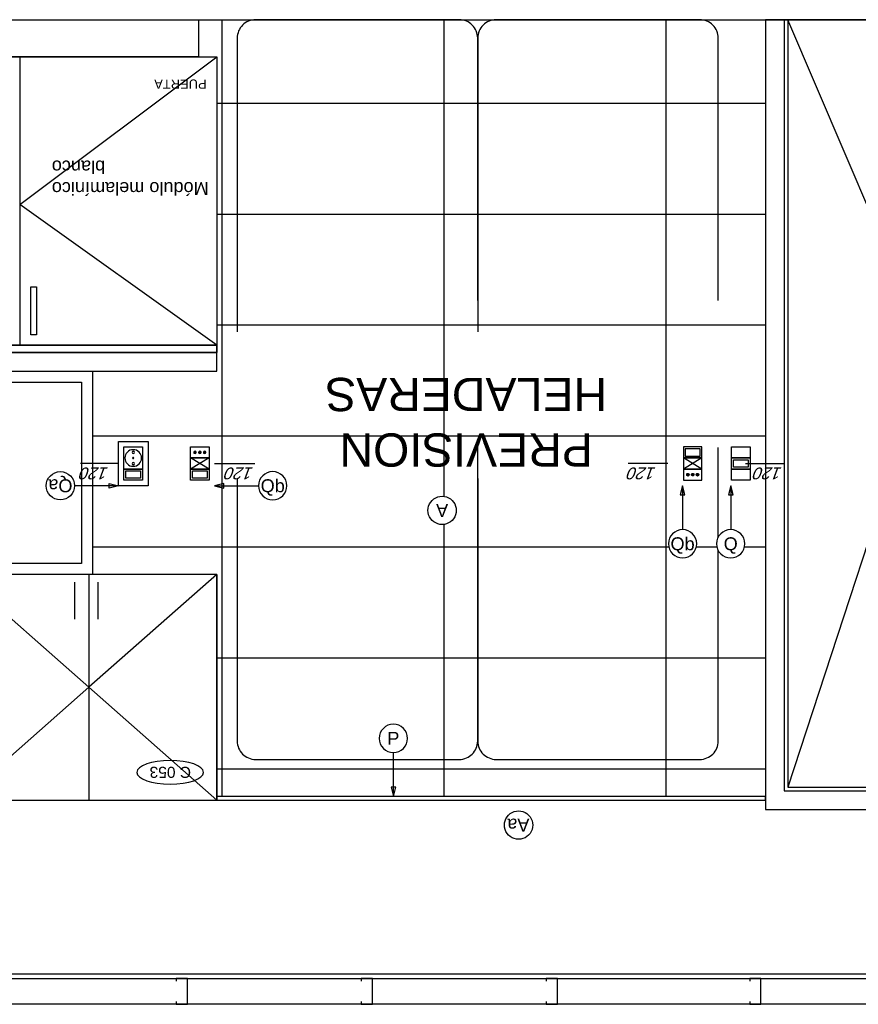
# Model space of a CAD drawing. Header units: millimetres. Extents: x 2889.7 to 2958.5, y 1033.7 to 1094.5.
# Tile 10 of 32: x 2949 to 2951.2, y 1033.7 to 1036.4. Entities that reach past the tile are written whole.
import ezdxf
from ezdxf.enums import TextEntityAlignment as Align

# ---------------------------------------------------------------- set-up
doc = ezdxf.new("R2010")
doc.units = ezdxf.units.MM
doc.set_wipeout_variables(frame=1)
doc.linetypes.add('HIDDEN2', pattern=[4.762499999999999, 3.175, -1.5875])
for name, color, linetype in [('A PROYECCION 2', 2, 'Continuous'), ('A-ALBA-0', 9, 'Continuous'), ('A-ALBA-0 @ 20', 9, 'Continuous'), ('A-ALBA-4', 6, 'Continuous'), ('A-ANOT-COTA-ACUM', 1, 'Continuous'), ('A-ANOT-TTEC', 2, 'Continuous'), ('A-EQPM-MOVL', 8, 'Continuous'), ('AE-ALBA-1', 1, 'Continuous'), ('E-ELEC', 1, 'Continuous')]:
    doc.layers.add(name, color=color, linetype=linetype)
doc.styles.add('arial', font='arial.ttf')
doc.styles.add('BIS-ANOT', font='swiss.ttf')
doc.styles.add('BIS-COTA-ACUM', font='swissi.ttf', dxfattribs={"oblique": 20})
doc.styles.add('E5-100', font='micross.ttf')
doc.dimstyles.new('BIS-COTA-ACUM', dxfattribs={"dimscale": 0.9, "dimtxt": 0.0016, "dimasz": 0.001, "dimexe": 0.0035, "dimexo": 0, "dimgap": 0.0005, "dimtad": 1, "dimdec": 1, "dimlfac": 100, "dimrnd": 1, "dimzin": 9, "dimdsep": 46, "dimtxsty": 'BIS-COTA-ACUM', "dimblk1": 'MARK1', "dimblk2": 'MARK2', "dimsah": 1, "dimcen": 0, "dimclrd": 1, "dimclre": 256, "dimclrt": 256, "dimaunit": 1, "dimadec": 0, "dimazin": 0, "dimtfac": 1, "dimtdec": 1, "dimtix": 1, "dimtmove": 2, "dimatfit": 3, "dimldrblk": 'MARK1', "dimfxl": 1, "dimtolj": 1, "dimarcsym": 1})
pattern_1 = [(314.9999999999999, (23.78585722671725, 93.22024555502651), (8.838834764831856e-05, 8.838834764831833e-05), [])]
pattern_2 = [(224.9999999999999, (23.61808399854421, 93.2202455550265), (8.838834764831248e-06, -8.838834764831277e-06), [])]

# ---------------------------------------------------------------- blocks, each defined once
blk = doc.blocks.new('*U178')
at = {"linetype": 'ByBlock', "ltscale": 0.25}
blk.add_lwpolyline([(0.05000000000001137, 0), (0.6000000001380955, 0, 0.414213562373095), (0.6500000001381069, 0.05000000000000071), (0.650000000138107, 1.949999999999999, 0.414213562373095), (0.6000000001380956, 2), (0.05000000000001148, 2, 0.414213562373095), (1.110223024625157e-16, 1.949999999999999), (0, 0.05000000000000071, 0.414213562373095)], format="xyb", close=True, dxfattribs=at)
blk = doc.blocks.new('*U179')
at = {"linetype": 'ByBlock', "ltscale": 0.25}
blk.add_lwpolyline([(0.05000000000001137, 0), (0.6000000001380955, 0, 0.414213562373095), (0.6500000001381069, 0.05000000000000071), (0.650000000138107, 1.949999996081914, 0.414213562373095), (0.6000000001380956, 1.999999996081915), (0.05000000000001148, 1.999999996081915, 0.414213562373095), (1.110223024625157e-16, 1.949999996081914), (0, 0.05000000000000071, 0.414213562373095)], format="xyb", close=True, dxfattribs=at)
blk = doc.blocks.new('PUERTA DOBLE ASIMETRICA')
blk.add_line((0.234999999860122, 1.735152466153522e-09), (0.2350000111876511, -2.074999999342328))
at = {"color": 0}
for points in [[(-0.6799999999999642, -1.903085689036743e-09), (0.6799999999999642, 1.903075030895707e-09), (0.6800000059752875, -2.134999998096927), (-0.6799999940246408, -2.135000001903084)], [(-0.629999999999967, -1.763151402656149e-09), (0.629999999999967, 1.763140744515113e-09), (0.6300000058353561, -2.08499999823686), (-0.629999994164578, -2.085000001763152)], [(-0.6199999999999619, -1.735166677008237e-09), (0.6199999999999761, 1.735156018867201e-09), (0.6200000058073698, -2.074999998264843), (-0.6199999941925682, -2.075000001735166)]]:
    blk.add_lwpolyline(points, close=True, dxfattribs=at)
at = {"color": 9, "linetype": 'ByBlock', "ltscale": 0.2}
for points in [[(0.2350000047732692, -0.8999999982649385), (-0.6199999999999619, -1.735166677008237e-09)], [(0.2349999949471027, -0.8999999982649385), (0.6199999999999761, -3.050480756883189e-09)], [(0.2350000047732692, -0.8999999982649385), (-0.6199999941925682, -2.075000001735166)], [(0.2349999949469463, -0.8999999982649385), (0.619999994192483, -2.075000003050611)]]:
    blk.add_lwpolyline(points, dxfattribs=at)
at = {"color": 8}
blk.add_lwpolyline([(0.1850000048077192, -0.9124999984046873, 0.9999999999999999), (0.1850000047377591, -0.8874999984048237), (0.06000000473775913, -0.8874999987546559, 0.9999999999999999), (0.06000000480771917, -0.9124999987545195)], format="xyb", close=True, dxfattribs=at)
blk.add_arc((0.1850000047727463, -0.8999999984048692), 0.025, 210.0000001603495, 150.0000001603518, dxfattribs=at)
blk = doc.blocks.new('EL-LLAME BIPOLAR-MODULO CIEGO-3 EN LINEA')
at = {"linetype": 'ByBlock'}
blk.add_wipeout([(-5.272744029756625, 125.61809210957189), (-5.272744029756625, 125.5380921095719), (-5.152744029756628, 125.5380921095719), (-5.152744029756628, 125.61809210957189)], dxfattribs=at)
h = blk.add_hatch(dxfattribs=at)
h.set_pattern_fill('ANSI31', color=8, scale=0.001, angle=-90.00000000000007, style=0)
h.set_pattern_definition([(314.9999999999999, (23.77283518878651, 93.22024555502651), (8.838834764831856e-05, 8.838834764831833e-05), [])])
edge = h.paths.add_edge_path()
edge.add_arc((-5.182744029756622, 125.5911141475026), 0.003210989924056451, 90.00000000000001, 450)
h = blk.add_hatch(dxfattribs=at)
h.set_pattern_fill('ANSI31', color=8, scale=0.001, angle=-90.00000000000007, style=0)
h.set_pattern_definition(pattern_1)
edge = h.paths.add_edge_path()
edge.add_arc((-5.182744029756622, 125.5780921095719), 0.003210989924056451, 90.00000000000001, 450)
h = blk.add_hatch(dxfattribs=at)
h.set_pattern_fill('ANSI31', color=8, scale=0.001, angle=-90.00000000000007, style=0)
h.set_pattern_definition(pattern_1)
edge = h.paths.add_edge_path()
edge.add_arc((-5.182744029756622, 125.5650700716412), 0.003210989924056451, 90.00000000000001, 450)
for p, q in [((-5.227744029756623, 125.6030921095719), (-5.197744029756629, 125.5530921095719)), ((-5.197744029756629, 125.6030921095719), (-5.227744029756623, 125.5530921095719))]:
    blk.add_line(p, q, dxfattribs=at)
for points in [[(-5.257744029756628, 125.6030921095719), (-5.257744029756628, 125.5530921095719), (-5.227744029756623, 125.5530921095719), (-5.227744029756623, 125.6030921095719)], [(-5.252670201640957, 125.5980182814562), (-5.252670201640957, 125.5581659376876), (-5.232817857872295, 125.5581659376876), (-5.232817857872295, 125.5980182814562)], [(-5.227744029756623, 125.6030921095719), (-5.227744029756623, 125.5530921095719), (-5.197744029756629, 125.5530921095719), (-5.197744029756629, 125.6030921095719)], [(-5.197744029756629, 125.6030921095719), (-5.197744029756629, 125.5530921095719), (-5.167744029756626, 125.5530921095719), (-5.167744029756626, 125.6030921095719)]]:
    blk.add_lwpolyline(points, close=True, dxfattribs=at)
for centre in [(-5.182744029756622, 125.5911141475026), (-5.182744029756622, 125.5780921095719), (-5.182744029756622, 125.5650700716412)]:
    blk.add_circle(centre, 0.003210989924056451, dxfattribs=at)
blk = doc.blocks.new('EL-3 LLAVES BIPOLAR')
at = {"linetype": 'ByBlock'}
blk.add_wipeout([(63.934775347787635, 13.89764564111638), (63.934775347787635, 13.977645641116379), (63.81477534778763, 13.977645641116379), (63.81477534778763, 13.89764564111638)], dxfattribs=at)
for points in [[(63.85977534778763, 13.9126456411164), (63.85977534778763, 13.9626456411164), (63.82977534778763, 13.9626456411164), (63.82977534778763, 13.9126456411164)], [(63.88977534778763, 13.91264564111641), (63.88977534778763, 13.9626456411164), (63.85977534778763, 13.9626456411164), (63.85977534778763, 13.9126456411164)], [(63.88470151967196, 13.91771946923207), (63.88470151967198, 13.95757181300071), (63.86484917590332, 13.95757181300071), (63.8648491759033, 13.91771946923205)], [(63.91977534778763, 13.9126456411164), (63.91977534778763, 13.9626456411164), (63.88977534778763, 13.9626456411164), (63.88977534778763, 13.91264564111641)]]:
    blk.add_lwpolyline(points, close=True, dxfattribs=at)
blk = doc.blocks.new('EL-LLAVE BIPOLAR-MODULO SHUKO')
at = {"linetype": 'ByBlock', "ltscale": 0.005}
blk.add_wipeout([(-5.11799283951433, 125.61809210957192), (-5.11799283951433, 125.5380921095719), (-4.9979928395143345, 125.5380921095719), (-4.9979928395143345, 125.61809210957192)], dxfattribs=at)
h = blk.add_hatch(dxfattribs=at)
h.set_pattern_fill('ANSI31', color=8, scale=9.999999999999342e-05, angle=-90.00000000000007, style=0)
h.set_pattern_definition(pattern_2)
edge = h.paths.add_edge_path()
edge.add_arc((-5.057992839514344, 125.5780921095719), 0.003210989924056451, 90.00000000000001, 450)
h = blk.add_hatch(dxfattribs=at)
h.set_pattern_fill('ANSI31', color=8, scale=4.999999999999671e-05, angle=-90.00000000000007, style=0)
h.set_pattern_definition([(224.9999999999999, (23.61808399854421, 93.2202455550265), (4.419417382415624e-06, -4.419417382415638e-06), [])])
edge = h.paths.add_edge_path()
edge.add_arc((-5.042992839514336, 125.5780921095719), 0.001605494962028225, 90.00000000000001, 450)
h = blk.add_hatch(dxfattribs=at)
h.set_pattern_fill('ANSI31', color=8, scale=9.999999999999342e-05, angle=-90.00000000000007, style=0)
h.set_pattern_definition(pattern_2)
edge = h.paths.add_edge_path()
edge.add_arc((-5.027992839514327, 125.5780921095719), 0.003210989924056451, 90.00000000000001, 450)
for points in [[(-5.11799283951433, 125.6180921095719), (-5.11799283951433, 125.5380921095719), (-4.997992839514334, 125.5380921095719), (-4.997992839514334, 125.6180921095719)], [(-5.102992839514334, 125.6030921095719), (-5.102992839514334, 125.5530921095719), (-5.072992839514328, 125.5530921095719), (-5.072992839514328, 125.6030921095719)], [(-5.097919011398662, 125.5980182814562), (-5.097919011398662, 125.5581659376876), (-5.078066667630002, 125.5581659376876), (-5.078066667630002, 125.5980182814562)], [(-5.072992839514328, 125.6030921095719), (-5.072992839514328, 125.5530921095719), (-5.012992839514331, 125.5530921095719), (-5.012992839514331, 125.6030921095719)]]:
    blk.add_lwpolyline(points, close=True, dxfattribs=at)
for centre, radius in [((-5.042992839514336, 125.5780921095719), 0.02250323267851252), ((-5.057992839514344, 125.5780921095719), 0.003210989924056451), ((-5.042992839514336, 125.5780921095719), 0.001605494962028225), ((-5.027992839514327, 125.5780921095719), 0.003210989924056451)]:
    blk.add_circle(centre, radius, dxfattribs=at)
blk = doc.blocks.new('A-ANNO-NOM-2')
blk.add_wipeout([(8.220364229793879e-20, -0.001913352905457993), (0.00029931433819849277, -0.0018897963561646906), (0.0005912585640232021, -0.0018197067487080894), (0.0008686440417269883, -0.0017048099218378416), (0.0011246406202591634, -0.0015479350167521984), (0.0013529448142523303, -0.0013529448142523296), (0.0015479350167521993, -0.0011246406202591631), (0.0017048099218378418, -0.0008686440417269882), (0.00181970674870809, -0.0005912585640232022), (0.001889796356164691, -0.0002993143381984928), (0.0019133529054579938, 0), (0.0018897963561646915, 0.0002993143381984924), (0.00181970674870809, 0.0005912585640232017), (0.0017048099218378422, 0.0008686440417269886), (0.0015479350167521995, 0.0011246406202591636), (0.0013529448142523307, 0.001352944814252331), (0.001124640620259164, 0.0015479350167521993), (0.0008686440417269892, 0.0017048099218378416), (0.0005912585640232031, 0.0018197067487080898), (0.00029931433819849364, 0.0018897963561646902), (1.0194762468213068e-18, 0.0019133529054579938), (-0.0002993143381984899, 0.001889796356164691), (-0.0005912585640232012, 0.0018197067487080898), (-0.0008686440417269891, 0.0017048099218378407), (-0.0011246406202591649, 0.0015479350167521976), (-0.0013529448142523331, 0.0013529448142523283), (-0.0015479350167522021, 0.0011246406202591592), (-0.0017048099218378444, 0.0008686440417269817), (-0.0018197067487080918, 0.0005912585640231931), (-0.0018897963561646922, 0.000299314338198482), (-0.001913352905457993, -1.214306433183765e-17), (-0.0018897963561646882, -0.00029931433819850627), (-0.0018197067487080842, -0.0005912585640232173), (-0.001704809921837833, -0.0008686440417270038), (-0.0015479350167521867, -0.0011246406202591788), (-0.0013529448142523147, -0.0013529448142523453), (-0.001124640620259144, -0.0015479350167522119), (-0.0008686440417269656, -0.001704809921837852), (-0.0005912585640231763, -0.0018197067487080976), (-0.0002993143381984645, -0.0018897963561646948)])
blk.add_lwpolyline([(-3.51477226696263e-19, -0.001913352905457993), (0.0002993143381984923, -0.001889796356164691), (0.0005912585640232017, -0.00181970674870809), (0.000868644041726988, -0.001704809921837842), (0.001124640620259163, -0.001547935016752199), (0.00135294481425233, -0.001352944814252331), (0.001547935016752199, -0.001124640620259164), (0.001704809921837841, -0.0008686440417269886), (0.001819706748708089, -0.0005912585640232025), (0.001889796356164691, -0.000299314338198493), (0.001913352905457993, -4.686363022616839e-19), (0.001889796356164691, 0.0002993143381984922), (0.00181970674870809, 0.0005912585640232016), (0.001704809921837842, 0.0008686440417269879), (0.001547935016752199, 0.001124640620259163), (0.001352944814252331, 0.00135294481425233), (0.001124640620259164, 0.001547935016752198), (0.0008686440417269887, 0.001704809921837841), (0.0005912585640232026, 0.001819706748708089), (0.0002993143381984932, 0.001889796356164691), (5.857953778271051e-19, 0.001913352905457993), (-0.0002993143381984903, 0.001889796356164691), (-0.0005912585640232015, 0.00181970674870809), (-0.0008686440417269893, 0.001704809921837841), (-0.001124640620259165, 0.001547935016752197), (-0.001352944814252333, 0.001352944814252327), (-0.001547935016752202, 0.001124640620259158), (-0.001704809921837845, 0.0008686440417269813), (-0.001819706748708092, 0.000591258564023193), (-0.001889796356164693, 0.0002993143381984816), (-0.001913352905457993, -1.289223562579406e-17), (-0.001889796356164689, -0.000299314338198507), (-0.001819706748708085, -0.0005912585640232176), (-0.001704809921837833, -0.0008686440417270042), (-0.001547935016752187, -0.001124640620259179), (-0.001352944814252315, -0.001352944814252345), (-0.001124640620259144, -0.001547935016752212), (-0.0008686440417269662, -0.001704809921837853), (-0.0005912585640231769, -0.001819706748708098), (-0.0002993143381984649, -0.001889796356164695)], close=True)
at = {"color": 1, "linetype": 'Continuous', "style": 'E5-100'}
blk.add_attdef('LETRA', text='', height=0.00175, dxfattribs=at).set_placement((0, 0), align=Align.MIDDLE_CENTER)
blk = doc.blocks.new('CCA-PLANI1')
blk.add_wipeout([(0.22499999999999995, -5.1958437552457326e-14), (0.21862518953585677, -0.018908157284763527), (0.2045226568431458, -0.03334550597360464), (0.1874657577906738, -0.0442400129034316), (0.1690984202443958, -0.05277422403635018), (0.15003178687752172, -0.05961836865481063), (0.13054413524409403, -0.06515814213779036), (0.11078328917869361, -0.0696308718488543), (0.09083721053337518, -0.07319057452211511), (0.07076315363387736, -0.07594052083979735), (0.05060138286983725, -0.07795063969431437), (0.030382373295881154, -0.07926729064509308), (0.010130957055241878, -0.07991886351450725), (-0.01013095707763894, -0.07991886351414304), (-0.03038237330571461, -0.07926729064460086), (-0.05060138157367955, -0.0779506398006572), (-0.07076315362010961, -0.07594052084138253), (-0.09083721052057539, -0.07319057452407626), (-0.11078328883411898, -0.06963087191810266), (-0.13054413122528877, -0.06515814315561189), (-0.15003178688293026, -0.059618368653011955), (-0.16909842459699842, -0.05277422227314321), (-0.18746575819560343, -0.044240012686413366), (-0.2045226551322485, -0.0333455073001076), (-0.2186251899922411, -0.018908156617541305), (-0.22500000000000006, 8.171241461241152e-14), (-0.2186251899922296, 0.018908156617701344), (-0.20452265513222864, 0.033345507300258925), (-0.18746575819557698, 0.0442400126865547), (-0.16909842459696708, 0.0527742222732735), (-0.1500317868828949, 0.059618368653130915), (-0.13054413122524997, 0.06515814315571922), (-0.11078328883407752, 0.06963087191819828), (-0.09083721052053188, 0.07319057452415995), (-0.07076315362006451, 0.0759405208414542), (-0.0506013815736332, 0.07795063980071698), (-0.030382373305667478, 0.0792672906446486), (-0.01013095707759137, 0.07991886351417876), (0.010130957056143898, 0.07991886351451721), (0.03038237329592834, 0.07926729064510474), (0.05060138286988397, 0.07795063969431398), (0.07076315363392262, 0.07594052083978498), (0.09083721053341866, 0.07319057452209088), (0.11078328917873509, 0.06963087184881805), (0.13054413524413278, 0.06515814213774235), (0.15003178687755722, 0.05961836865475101), (0.16909842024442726, 0.052774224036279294), (0.18746575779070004, 0.044240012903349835), (0.20452265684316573, 0.03334550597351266), (0.21862518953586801, 0.018908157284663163)])
blk.add_ellipse((1.332267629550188e-15, 1.4210854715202e-14), major_axis=(-0.225, 6.688895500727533e-14), ratio=0.3555555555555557, start_param=-3.141592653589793, end_param=3.141592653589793)
at = {"color": 2, "style": 'E5-100'}
blk.add_attdef('TIPO', text='', height=0.075, rotation=359.9999999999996, dxfattribs=at).set_placement((1.332267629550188e-15, 3.552713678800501e-15), align=Align.MIDDLE_CENTER)
blk = doc.blocks.new('*U34')
blk.add_lwpolyline([(-0.007845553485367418, -5.844389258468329e-14), (-0.006595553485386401, 0.0003124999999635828), (-0.006595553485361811, -0.0003125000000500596)], close=True)
blk.add_wipeout([(-7.851580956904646e-19, -0.001913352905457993), (0.0002993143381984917, -0.0018897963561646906), (0.0005912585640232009, -0.0018197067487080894), (0.000868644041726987, -0.0017048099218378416), (0.001124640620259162, -0.0015479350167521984), (0.001352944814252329, -0.00135294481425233), (0.0015479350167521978, -0.0011246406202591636), (0.0017048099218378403, -0.0008686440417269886), (0.0018197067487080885, -0.0005912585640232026), (0.0018897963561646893, -0.0002993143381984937), (0.0019133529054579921, -8.673617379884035e-19), (0.0018897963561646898, 0.0002993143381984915), (0.0018197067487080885, 0.0005912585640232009), (0.0017048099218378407, 0.0008686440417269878), (0.001547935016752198, 0.0011246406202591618), (0.0013529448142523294, 0.0013529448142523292), (0.0011246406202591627, 0.0015479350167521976), (0.0008686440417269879, 0.0017048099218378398), (0.0005912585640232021, 0.001819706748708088), (0.00029931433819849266, 0.0018897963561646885), (1.5211450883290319e-19, 0.0019133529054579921), (-0.00029931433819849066, 0.0018897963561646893), (-0.0005912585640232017, 0.001819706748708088), (-0.0008686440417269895, 0.001704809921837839), (-0.0011246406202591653, 0.0015479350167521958), (-0.0013529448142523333, 0.0013529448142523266), (-0.0015479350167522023, 0.0011246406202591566), (-0.0017048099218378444, 0.0008686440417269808), (-0.0018197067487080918, 0.0005912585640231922), (-0.0018897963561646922, 0.0002993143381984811), (-0.001913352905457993, -1.3010426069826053e-17), (-0.0018897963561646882, -0.00029931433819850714), (-0.0018197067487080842, -0.0005912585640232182), (-0.001704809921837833, -0.0008686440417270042), (-0.001547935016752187, -0.0011246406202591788), (-0.001352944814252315, -0.0013529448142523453), (-0.0011246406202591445, -0.0015479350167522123), (-0.0008686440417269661, -0.0017048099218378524), (-0.0005912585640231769, -0.0018197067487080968), (-0.00029931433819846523, -0.0018897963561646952)])
at = {"linetype": 'Continuous'}
blk.add_line((-0.007845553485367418, -5.844389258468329e-14), (-0.001913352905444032, -1.737616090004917e-14), dxfattribs=at)
blk.add_circle((0, 0), 0.001913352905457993)
at = {"color": 1, "linetype": 'Continuous', "style": 'E5-100'}
blk.add_attdef('LETRA', text='', height=0.00175, dxfattribs=at).set_placement((0, 0), align=Align.MIDDLE_CENTER)
blk = doc.blocks.new('*U35')
blk.add_lwpolyline([(5.818423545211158e-14, -0.00784555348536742), (-0.0003124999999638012, -0.006595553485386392), (0.0003125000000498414, -0.006595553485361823)], close=True)
blk.add_wipeout([(-7.851580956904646e-19, -0.001913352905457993), (0.0002993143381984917, -0.0018897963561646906), (0.0005912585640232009, -0.0018197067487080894), (0.000868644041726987, -0.0017048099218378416), (0.001124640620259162, -0.0015479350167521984), (0.001352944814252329, -0.00135294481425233), (0.0015479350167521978, -0.0011246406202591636), (0.0017048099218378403, -0.0008686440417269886), (0.0018197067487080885, -0.0005912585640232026), (0.0018897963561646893, -0.0002993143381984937), (0.0019133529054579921, -8.673617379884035e-19), (0.0018897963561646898, 0.0002993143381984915), (0.0018197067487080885, 0.0005912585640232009), (0.0017048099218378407, 0.0008686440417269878), (0.001547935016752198, 0.0011246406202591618), (0.0013529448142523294, 0.0013529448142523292), (0.0011246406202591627, 0.0015479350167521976), (0.0008686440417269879, 0.0017048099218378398), (0.0005912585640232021, 0.001819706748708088), (0.00029931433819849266, 0.0018897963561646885), (1.5211450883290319e-19, 0.0019133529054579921), (-0.00029931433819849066, 0.0018897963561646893), (-0.0005912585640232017, 0.001819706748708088), (-0.0008686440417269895, 0.001704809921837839), (-0.0011246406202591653, 0.0015479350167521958), (-0.0013529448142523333, 0.0013529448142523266), (-0.0015479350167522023, 0.0011246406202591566), (-0.0017048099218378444, 0.0008686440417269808), (-0.0018197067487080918, 0.0005912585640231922), (-0.0018897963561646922, 0.0002993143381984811), (-0.001913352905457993, -1.3010426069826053e-17), (-0.0018897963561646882, -0.00029931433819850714), (-0.0018197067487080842, -0.0005912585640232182), (-0.001704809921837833, -0.0008686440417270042), (-0.001547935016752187, -0.0011246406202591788), (-0.001352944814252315, -0.0013529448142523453), (-0.0011246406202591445, -0.0015479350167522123), (-0.0008686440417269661, -0.0017048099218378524), (-0.0005912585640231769, -0.0018197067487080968), (-0.00029931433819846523, -0.0018897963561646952)])
at = {"linetype": 'Continuous'}
blk.add_line((5.818423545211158e-14, -0.00784555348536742), (1.731283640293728e-14, -0.001913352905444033), dxfattribs=at)
blk.add_circle((0, 0), 0.001913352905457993)
at = {"color": 1, "linetype": 'Continuous', "style": 'E5-100'}
blk.add_attdef('LETRA', text='', height=0.00175, dxfattribs=at).set_placement((0, 0), align=Align.MIDDLE_CENTER)
blk = doc.blocks.new('*D375')
at = {"layer": 'A-ANOT-COTA-ACUM', "lineweight": -2, "transparency": 16777216}
blk.add_line((2949.229198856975, 1035.16737297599), (2949.127089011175, 1035.16737297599), dxfattribs=at)
at = {"layer": 'A-ANOT-COTA-ACUM', "transparency": 16777216, "insert": (2949.166325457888, 1035.140927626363), "char_height": 0.032, "attachment_point": 5, "rotation": 180, "style": 'BIS-COTA-ACUM'}
blk.add_mtext('\\A1;120', dxfattribs=at)
blk = doc.blocks.new('MARK1')
at = {"color": 0}
for p, q in [((0.9959054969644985, 0), (-1.004094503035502, 0)), ((0, 1.5), (0, -1.5))]:
    blk.add_line(p, q, dxfattribs=at)
blk.add_lwpolyline([(0.4991923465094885, 0.4951376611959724), (-0.5040945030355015, -0.5)], dxfattribs=at)
blk = doc.blocks.new('MARK2')
at = {"color": 0}
for p, q in [((0.9959054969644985, 0), (-1.004094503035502, 0)), ((0, 1.5), (0, -1.5))]:
    blk.add_line(p, q, dxfattribs=at)
blk.add_lwpolyline([(0.4991923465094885, 0.4951376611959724), (-0.5040945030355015, -0.5)], dxfattribs=at)
blk = doc.blocks.new('*D376')
at = {"layer": 'A-ANOT-COTA-ACUM', "lineweight": -2, "transparency": 16777216}
blk.add_line((2949.489198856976, 1035.16737297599), (2949.597497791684, 1035.16737297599), dxfattribs=at)
at = {"layer": 'A-ANOT-COTA-ACUM', "transparency": 16777216, "insert": (2949.558261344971, 1035.140927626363), "char_height": 0.032, "attachment_point": 5, "rotation": 180, "style": 'BIS-COTA-ACUM'}
blk.add_mtext('\\A1;120', dxfattribs=at)
blk = doc.blocks.new('*D377')
at = {"layer": 'A-ANOT-COTA-ACUM', "lineweight": -2, "transparency": 16777216}
blk.add_line((2950.713711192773, 1035.167372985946), (2950.60672343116, 1035.167372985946), dxfattribs=at)
at = {"layer": 'A-ANOT-COTA-ACUM', "transparency": 16777216, "insert": (2950.645959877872, 1035.14092763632), "char_height": 0.032, "attachment_point": 5, "rotation": 180, "style": 'BIS-COTA-ACUM'}
blk.add_mtext('\\A1;120', dxfattribs=at)
blk = doc.blocks.new('*D378')
at = {"layer": 'A-ANOT-COTA-ACUM', "lineweight": -2, "transparency": 16777216}
blk.add_line((2950.923711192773, 1035.167372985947), (2951.026112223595, 1035.167372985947), dxfattribs=at)
at = {"layer": 'A-ANOT-COTA-ACUM', "transparency": 16777216, "insert": (2950.986875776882, 1035.14092763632), "char_height": 0.032, "attachment_point": 5, "rotation": 180, "style": 'BIS-COTA-ACUM'}
blk.add_mtext('\\A1;120', dxfattribs=at)
blk = doc.blocks.new('*U181')
blk.add_lwpolyline([(-3.420753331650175e-14, 0.007845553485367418), (0.0003124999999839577, 0.006595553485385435), (-0.0003125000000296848, 0.006595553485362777)], close=True)
blk.add_wipeout([(-7.851580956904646e-19, -0.001913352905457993), (0.0002993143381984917, -0.0018897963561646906), (0.0005912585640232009, -0.0018197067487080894), (0.000868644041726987, -0.0017048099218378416), (0.001124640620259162, -0.0015479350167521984), (0.001352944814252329, -0.00135294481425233), (0.0015479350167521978, -0.0011246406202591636), (0.0017048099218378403, -0.0008686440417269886), (0.0018197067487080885, -0.0005912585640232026), (0.0018897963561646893, -0.0002993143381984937), (0.0019133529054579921, -8.673617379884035e-19), (0.0018897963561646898, 0.0002993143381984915), (0.0018197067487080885, 0.0005912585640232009), (0.0017048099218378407, 0.0008686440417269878), (0.001547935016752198, 0.0011246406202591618), (0.0013529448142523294, 0.0013529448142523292), (0.0011246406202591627, 0.0015479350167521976), (0.0008686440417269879, 0.0017048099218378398), (0.0005912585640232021, 0.001819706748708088), (0.00029931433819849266, 0.0018897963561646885), (1.5211450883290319e-19, 0.0019133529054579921), (-0.00029931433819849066, 0.0018897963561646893), (-0.0005912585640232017, 0.001819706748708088), (-0.0008686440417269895, 0.001704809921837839), (-0.0011246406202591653, 0.0015479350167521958), (-0.0013529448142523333, 0.0013529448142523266), (-0.0015479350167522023, 0.0011246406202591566), (-0.0017048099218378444, 0.0008686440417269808), (-0.0018197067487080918, 0.0005912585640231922), (-0.0018897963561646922, 0.0002993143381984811), (-0.001913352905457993, -1.3010426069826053e-17), (-0.0018897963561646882, -0.00029931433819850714), (-0.0018197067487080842, -0.0005912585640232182), (-0.001704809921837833, -0.0008686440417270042), (-0.001547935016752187, -0.0011246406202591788), (-0.001352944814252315, -0.0013529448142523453), (-0.0011246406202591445, -0.0015479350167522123), (-0.0008686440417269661, -0.0017048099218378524), (-0.0005912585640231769, -0.0018197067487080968), (-0.00029931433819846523, -0.0018897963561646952)])
at = {"linetype": 'Continuous'}
blk.add_line((-3.420753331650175e-14, 0.007845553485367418), (-1.146546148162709e-14, 0.001913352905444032), dxfattribs=at)
blk.add_circle((0, 0), 0.001913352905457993)
at = {"color": 1, "linetype": 'Continuous', "style": 'E5-100'}
blk.add_attdef('LETRA', text='', height=0.00175, dxfattribs=at).set_placement((0, 0), align=Align.MIDDLE_CENTER)

msp = doc.modelspace()

# ---------------------------------------------------------------- hatches: boundary and pattern name
at = {"layer": 'A-ALBA-0'}
h = msp.add_hatch(dxfattribs=at)
h.set_pattern_fill('_USER', color=256, scale=0.3, pattern_type=0)
h.set_pattern_definition([(0, (2947.108887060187, 1063.141809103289), (0, 0.3), [])])
h.paths.add_polyline_path([(2950.978108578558, 1036.367372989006), (2950.978108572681, 1034.26748494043), (2949.495392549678, 1034.267484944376), (2949.495393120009, 1034.867396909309), (2949.158108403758, 1034.849660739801), (2949.158108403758, 1035.417372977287), (2949.495393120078, 1035.417372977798), (2949.495331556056, 1036.267372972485), (2949.445393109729, 1036.267372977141), (2949.445393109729, 1036.367372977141)])
h = msp.add_hatch(dxfattribs=at)
h.set_pattern_fill('_USER', color=256, scale=0.6, angle=270, pattern_type=0)
h.set_pattern_definition([(270, (2947.108887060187, 1063.141809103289), (0.6, -1.102182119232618e-16), [])])
h.paths.add_polyline_path([(2951.005393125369, 1036.367372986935), (2951.005393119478, 1034.26748494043), (2949.49539311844, 1034.267484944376), (2949.495393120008, 1034.86739582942), (2949.158108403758, 1034.867396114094), (2949.158108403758, 1035.417372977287), (2949.495393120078, 1035.417372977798), (2949.495393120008, 1036.267372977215), (2949.445393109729, 1036.267372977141), (2949.445393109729, 1036.367372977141)])

# ---------------------------------------------------------------- linework, layer by layer
at = {"color": 6, "ltscale": 0.01}
for points in [[(2949.385397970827, 1033.712549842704), (2949.385397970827, 1033.705372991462), (2949.415397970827, 1033.705372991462), (2949.415397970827, 1033.775372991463), (2949.385397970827, 1033.775372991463), (2949.385397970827, 1033.76819614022)], [(2949.885397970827, 1033.712549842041), (2949.885397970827, 1033.705372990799), (2949.915397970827, 1033.705372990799), (2949.915397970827, 1033.775372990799), (2949.885397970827, 1033.775372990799), (2949.885397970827, 1033.768196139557)], [(2950.385393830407, 1033.712549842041), (2950.385393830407, 1033.705372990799), (2950.415393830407, 1033.705372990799), (2950.415393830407, 1033.775372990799), (2950.385393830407, 1033.775372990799), (2950.385393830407, 1033.768196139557)], [(2950.93539313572, 1033.712549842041), (2950.93539313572, 1033.705372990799), (2950.96539313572, 1033.705372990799), (2950.96539313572, 1033.775372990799), (2950.93539313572, 1033.775372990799), (2950.93539313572, 1033.768196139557)]]:
    msp.add_lwpolyline(points, dxfattribs=at)
at = {"layer": 'A PROYECCION 2', "linetype": 'Continuous', "lineweight": 13}
msp.add_lwpolyline([(2946.297393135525, 1035.467372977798), (2949.495393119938, 1035.467372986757)], dxfattribs=at)
at = {"layer": 'A-ALBA-0'}
for p, q in [((2948.962393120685, 1036.267372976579), (2948.962393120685, 1035.487372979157)), ((2949.495393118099, 1036.267372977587), (2949.495393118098, 1035.487372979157))]:
    msp.add_line(p, q, dxfattribs=at)
at = {"layer": 'A-ALBA-0', "extrusion": (-0.000518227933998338, -0.0005182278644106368, 0.9999997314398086)}
msp.add_line((2949.149355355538, 1034.867562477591, 0.03651282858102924), (2949.149355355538, 1034.257554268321, 0.03651282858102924), dxfattribs=at)
at = {"layer": 'A-ALBA-0', "extrusion": (-0.0005182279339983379, -0.0005182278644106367, 0.9999997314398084)}
for p, q in [((2949.495355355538, 1034.867562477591, 0.03651282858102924), (2949.495355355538, 1034.257554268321, 0.03651282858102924)), ((2949.11079190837, 1034.846425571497, 0.03651282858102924), (2949.110791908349, 1034.746425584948, 0.03651282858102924)), ((2949.173210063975, 1034.846425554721, 0.03651282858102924), (2949.173210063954, 1034.746425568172, 0.03651282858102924))]:
    msp.add_line(p, q, dxfattribs=at)
at = {"layer": 'A-ALBA-0', "extrusion": (-0.0005182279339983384, -0.0005182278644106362, 0.9999997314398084)}
msp.add_line((2949.49552997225, 1034.867456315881), (2949.49552997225, 1034.25744810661), dxfattribs=at)
at = {"layer": 'A-ALBA-0'}
for points in [[(2949.445393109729, 1036.367372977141), (2949.445393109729, 1036.267372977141), (2946.297393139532, 1036.267372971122), (2946.297393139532, 1036.367372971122)], [(2949.495393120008, 1035.467372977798), (2946.297393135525, 1035.467372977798), (2946.297393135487, 1036.267372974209), (2949.495393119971, 1036.267372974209)], [(2948.992393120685, 1035.514989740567), (2948.992393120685, 1035.644989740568), (2949.007393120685, 1035.644989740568), (2949.007393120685, 1035.514989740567)], [(2949.495392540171, 1034.257484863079), (2950.978108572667, 1034.257484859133), (2950.978108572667, 1034.26748494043), (2949.495392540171, 1034.267484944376)]]:
    msp.add_lwpolyline(points, close=True, dxfattribs=at)
msp.add_lwpolyline([(2949.495393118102, 1035.487372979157), (2948.962393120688, 1035.86737297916), (2949.495393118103, 1036.26737297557)], dxfattribs=at)
at = {"layer": 'A-ALBA-0', "extrusion": (-4.787878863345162e-19, -0.0005182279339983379, 0.9999998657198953)}
for points, elevation in [([(2947.858107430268, 1034.867257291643), (2947.858107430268, 1035.417235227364), (2949.159467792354, 1035.417233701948), (2949.159467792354, 1034.867255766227)], -0.5241333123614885), ([(2949.129467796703, 1035.387233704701), (2949.129467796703, 1034.89723370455), (2947.882929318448, 1034.897235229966), (2947.882929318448, 1035.387235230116)], -0.5241333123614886)]:
    msp.add_lwpolyline(points, close=True, dxfattribs=dict(at, elevation=elevation))
at = {"layer": 'A-ALBA-0', "extrusion": (-0.0005182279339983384, -0.0005182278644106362, 0.9999997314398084), "elevation": -2.10100480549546}
msp.add_lwpolyline([(2946.035105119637, 1034.866464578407), (2946.035104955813, 1034.256456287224), (2949.494995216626, 1034.256551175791), (2949.494995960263, 1034.866463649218)], close=True, dxfattribs=at)
at = {"layer": 'A-ALBA-0', "extrusion": (0.000518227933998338, -0.0005182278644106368, 0.9999997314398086), "elevation": 0.9921635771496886}
msp.add_lwpolyline([(2948.802940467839, 1034.868181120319), (2949.148940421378, 1034.563230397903), (2948.802940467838, 1034.258226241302)], dxfattribs=at)
at = {"layer": 'A-ALBA-4'}
for p, q in [((2945.735393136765, 1033.787372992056), (2952.835393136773, 1033.787372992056)), ((2945.735393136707, 1033.775372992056), (2952.835393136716, 1033.775372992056))]:
    msp.add_line(p, q, dxfattribs=at)
at = {"layer": 'A-ALBA-4', "color": 1}
msp.add_lwpolyline([(2949.495393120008, 1035.467372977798), (2946.297393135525, 1035.467372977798)], dxfattribs=at)
at = {"layer": 'AE-ALBA-1'}
for points in [[(2952.835393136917, 1033.705373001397), (2945.735393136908, 1033.705372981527), (2945.735393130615, 1036.367372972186), (2952.835393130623, 1036.367372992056)], [(2945.755388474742, 1035.46737297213), (2945.755388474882, 1035.41737297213), (2949.495393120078, 1035.417372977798), (2949.495393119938, 1035.467372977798)], [(2946.335393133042, 1035.487372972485), (2946.335393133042, 1035.467372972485), (2949.495393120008, 1035.467372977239), (2949.495393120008, 1035.487372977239)]]:
    msp.add_lwpolyline(points, close=True, dxfattribs=at)
for points in [[(2946.297393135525, 1035.487372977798), (2949.495393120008, 1035.487372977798)], [(2946.297393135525, 1035.487372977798), (2949.495393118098, 1035.487372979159)]]:
    msp.add_lwpolyline(points, dxfattribs=at)

# ---------------------------------------------------------------- block references
at = {"layer": 'A-ALBA-0', "xscale": -1, "rotation": 359.9999999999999}
msp.add_blockref('PUERTA DOBLE ASIMETRICA', (2951.658108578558, 1036.367372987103), dxfattribs=at)
at = {"layer": 'A-EQPM-MOVL', "linetype": 'HIDDEN2', "rotation": 179.9999999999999}
for name, p in [('*U179', (2950.200062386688, 1036.367372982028)), ('*U178', (2950.850062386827, 1036.367372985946))]:
    msp.add_blockref(name, p, dxfattribs=at)

# ---------------------------------------------------------------- texts
at = {"layer": 'A-ALBA-0', "attachment_point": 9, "rotation": 179.99999999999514, "style": 'arial'}
for s, width, insert, char_height in [('\\A1;PUERTA', 0.646215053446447, (2949.325896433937, 1036.206031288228), 0.025), ('\\A1;Módulo melamínico blanco', 0.5027257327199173, (2949.049215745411, 1035.987122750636, 0.0004536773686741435), 0.035)]:
    msp.add_mtext_dynamic_manual_height_columns(s, width=width, gutter_width=12.5, heights=[0], dxfattribs=dict(at, insert=insert, char_height=char_height))
at = {"layer": 'A-ANOT-TTEC', "ltscale": 0.3, "insert": (2950.168746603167, 1035.27970213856), "char_height": 0.09, "width": 1.493888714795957, "attachment_point": 5, "rotation": 179.99999999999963, "style": 'BIS-ANOT'}
msp.add_mtext('PREVISION \\PHELADERAS', dxfattribs=at)

# ---------------------------------------------------------------- next in the draw order: block references
at = {"layer": 'A-ALBA-0', "xscale": -1, "rotation": 269.9999999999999}
for name, p in [('EL-LLAVE BIPOLAR-MODULO SHUKO', (2823.691106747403, 1040.225365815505)), ('EL-LLAME BIPOLAR-MODULO CIEGO-3 EN LINEA', (2823.871106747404, 1040.380117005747))]:
    msp.add_blockref(name, p, dxfattribs=at)
at = {"layer": 'A-ALBA-0 @ 20'}
ref = msp.add_blockref('A-ANNO-NOM-2', (2950.103930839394, 1035.040763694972), dxfattribs=dict(at, xscale=-20, yscale=20, zscale=20, rotation=180))
ref.add_attrib('LETRA', 'A', dxfattribs={"layer": '0', "color": 1, "linetype": 'Continuous', "height": 0.035, "rotation": 180, "style": 'BIS-ANOT'}).set_placement((2950.103930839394, 1035.040763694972), align=Align.MIDDLE_CENTER)
ref = msp.add_blockref('*U181', (2949.972133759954, 1034.424396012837), dxfattribs=dict(at, xscale=-20, yscale=20, zscale=20, rotation=180))
ref.add_attrib('LETRA', 'P', dxfattribs={"layer": '0', "color": 1, "linetype": 'Continuous', "height": 0.035, "style": 'E5-100'}).set_placement((2949.972133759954, 1034.424396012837), align=Align.MIDDLE_CENTER)
ref = msp.add_blockref('CCA-PLANI1', (2949.369266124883, 1034.332535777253), dxfattribs=dict(at, xscale=-0.400175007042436, yscale=0.400175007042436, zscale=0.400175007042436, rotation=180))
ref.add_attrib('TIPO', 'C 053', dxfattribs={"layer": '0', "color": 2, "height": 0.03001312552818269, "rotation": 180, "style": 'E5-100'}).set_placement((2949.369429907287, 1034.332535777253), align=Align.MIDDLE_CENTER)
ref = msp.add_blockref('A-ANNO-NOM-2', (2950.310568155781, 1034.189840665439), dxfattribs=dict(at, xscale=-20, yscale=20, zscale=20, rotation=180))
ref.add_attrib('LETRA', 'Aa', dxfattribs={"layer": '0', "color": 1, "linetype": 'Continuous', "height": 0.035, "rotation": 180, "style": 'BIS-ANOT'}).set_placement((2950.309879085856, 1034.189840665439), align=Align.MIDDLE_CENTER)
at = {"layer": 'E-ELEC', "linetype": 'HIDDEN2', "rotation": 269.9999999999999}
msp.add_blockref('EL-LLAME BIPOLAR-MODULO CIEGO-3 EN LINEA', (2825.202903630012, 1029.95462895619), dxfattribs=at)
at = {"layer": 'E-ELEC', "linetype": 'HIDDEN2', "xscale": -1, "rotation": 90.0000000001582}
msp.add_blockref('EL-3 LLAVES BIPOLAR', (2964.848641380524, 1099.042148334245), dxfattribs=at)

# ---------------------------------------------------------------- next in the draw order: linework, layer by layer
at = {"layer": 'A-ALBA-0', "extrusion": (-0.0005182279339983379, -0.0005182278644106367, 0.9999997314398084), "elevation": -2.064491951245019}
msp.add_lwpolyline([(2946.034949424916, 1034.866589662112), (2946.034949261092, 1034.256581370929), (2949.494839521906, 1034.256676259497), (2949.494840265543, 1034.866588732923)], close=True, dxfattribs=at)
msp.add_lwpolyline([(2949.494996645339, 1034.866562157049), (2949.148940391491, 1034.561646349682), (2949.494996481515, 1034.256553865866)], dxfattribs=at)

# ---------------------------------------------------------------- next in the draw order: block references
at = {"layer": 'A-ALBA-0 @ 20', "xscale": 20, "yscale": 20, "zscale": 20, "rotation": 179.9999999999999}
msp.add_blockref('*U34', (2949.072287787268, 1035.107372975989), dxfattribs=at).add_auto_attribs({'LETRA': 'Qa'})
at = {"layer": 'A-ALBA-0 @ 20'}
ref = msp.add_blockref('*U34', (2949.646109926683, 1035.107372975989), dxfattribs=dict(at, xscale=-20, yscale=20, zscale=20, rotation=180))
ref.add_attrib('LETRA', 'Qb', dxfattribs={"layer": '0', "color": 1, "linetype": 'Continuous', "height": 0.035, "style": 'E5-100'}).set_placement((2949.646109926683, 1035.107372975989), align=Align.MIDDLE_CENTER)
ref = msp.add_blockref('*U35', (2950.753711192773, 1034.950461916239), dxfattribs=dict(at, xscale=-20, yscale=20, zscale=20, rotation=180))
ref.add_attrib('LETRA', 'Qb', dxfattribs={"layer": '0', "color": 1, "linetype": 'Continuous', "height": 0.035, "style": 'E5-100'}).set_placement((2950.753711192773, 1034.950461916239), align=Align.MIDDLE_CENTER)
ref = msp.add_blockref('*U35', (2950.883711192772, 1034.950461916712), dxfattribs=dict(at, xscale=-20, yscale=20, zscale=20, rotation=180))
ref.add_attrib('LETRA', 'Q', dxfattribs={"layer": '0', "color": 1, "linetype": 'Continuous', "height": 0.035, "style": 'E5-100'}).set_placement((2950.883711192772, 1034.950461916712), align=Align.MIDDLE_CENTER)

# ---------------------------------------------------------------- next in the draw order: dimensions: what is measured, and where the dimension line sits
at = {"layer": 'A-ANOT-COTA-ACUM'}
for feature_location, offset, origin, picture, middle in [((2950.713711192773, 1035.167372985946), (-0.01851486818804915, 0), (2945.735393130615, 1036.366351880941), '*D377', (2950.645959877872, 1035.14092763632)), ((2950.923711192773, 1035.167372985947), (0.013928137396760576, 0), (2945.735393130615, 1036.366351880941), '*D378', (2950.986875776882, 1035.14092763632)), ((2949.229198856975, 1035.16737297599), (-0.013636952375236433, 0), (2946.111891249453, 1036.366351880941), '*D375', (2949.166325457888, 1035.140927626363)), ((2949.489198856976, 1035.16737297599), (0.01982604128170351, 0), (2946.111891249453, 1036.366351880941), '*D376', (2949.558261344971, 1035.140927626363))]:
    dim = msp.add_ordinate_dim(feature_location=feature_location, offset=offset, dtype=0, origin=origin, dimstyle='BIS-COTA-ACUM', override={"dimscale": 0, "dimtix": 1, "dimtofl": 1, "dimtmove": 2, "dimatfit": 3}, dxfattribs=at)
    dim.commit()
    dim.dimension.update_dxf_attribs({"geometry": picture, "text_midpoint": middle})

doc.saveas('drawing.dxf')
